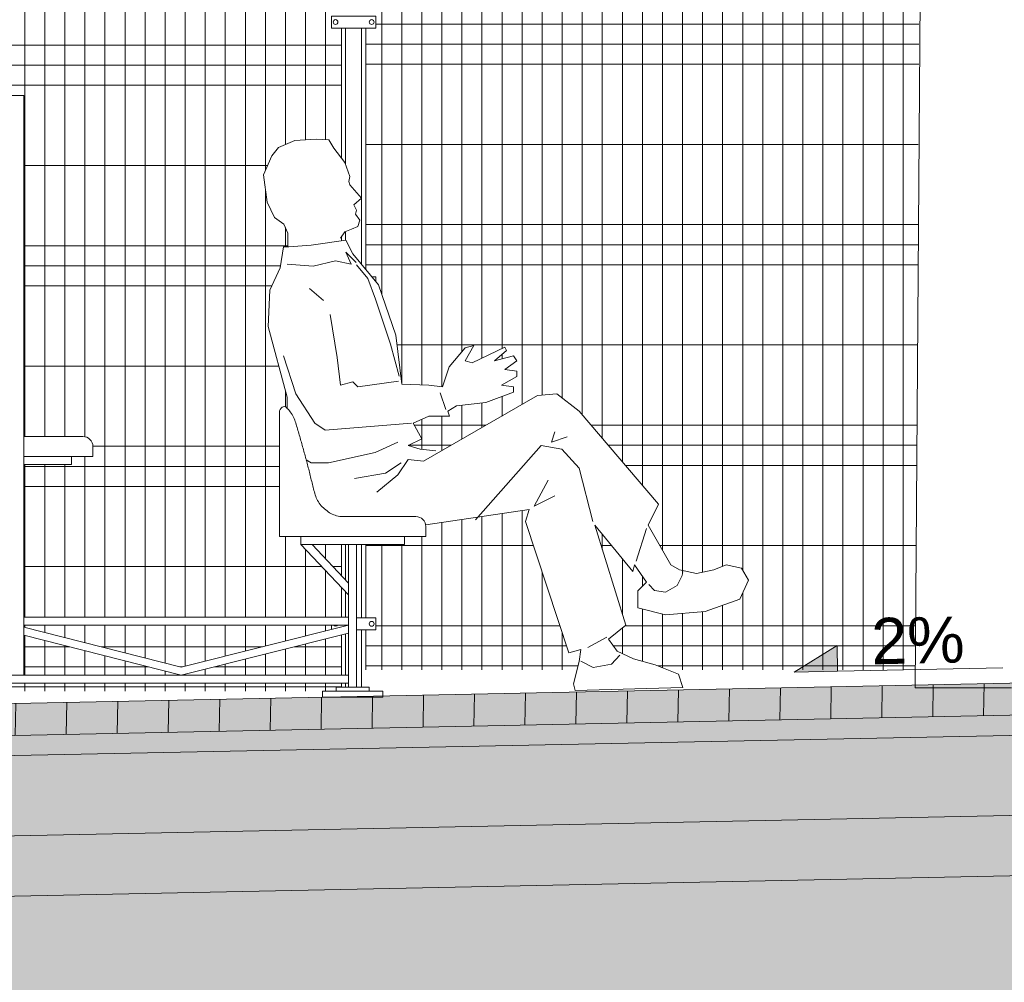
# Model space of a CAD drawing. Header units: millimetres. Extents: x 1962 to 3194, y -795 to -219.
# Tile 170 of 256: x 2485.35 to 2487.81, y -476.69 to -474.29. Entities that reach past the tile are written whole.
import ezdxf

# ---------------------------------------------------------------- set-up
doc = ezdxf.new("R2010")
doc.units = ezdxf.units.MM
doc.layers.get('0').update_dxf_attribs({"lineweight": 5})
for name, color, linetype, lineweight in [('A_boisko reflektory', 74, 'Continuous', 9), ('A_hatch nawierzchnia', 253, 'Continuous', 9), ('A_hatch przekroje', 125, 'Continuous', 9), ('A_koty wysokośc.', 53, 'Continuous', 9), ('A_ludzie', 53, 'Continuous', 9), ('A_obiekty trybuny', 126, 'Continuous', 9), ('A_ogrodzenie 2_4m', 45, 'Continuous', 9), ('A_przekrojowe', 42, 'Continuous', 9)]:
    doc.layers.add(name, color=color, linetype=linetype, lineweight=lineweight)
doc.styles.get("Standard").update_dxf_attribs({"font": 'arial.ttf'})

# ---------------------------------------------------------------- blocks, each defined once
blk = doc.blocks.new('zw$572')
at = {"layer": 'A_koty wysokośc.'}
h = blk.add_hatch(color=256, dxfattribs=at)
h.dxf.hatch_style = 1
h.paths.add_polyline_path([(0.1205, 0.0716), (0, 0), (0.1205, 0)])
blk.add_line((0.1205, 0), (0.5785, 0), dxfattribs=at)
blk.add_lwpolyline([(0.1205, 0), (0.1205, 0.0716), (0, 0), (0.1205, 0)], close=True, dxfattribs=at)
blk = doc.blocks.new('zw$5246')
at = {"layer": 'A_ogrodzenie 2_4m'}
blk.add_lwpolyline([(-0.095, 0.015), (0.015, 0.015), (0.015, -0.015), (-0.095, -0.015), (-0.095, 0.015)], dxfattribs=at)
for centre in [(-0.085, 0), (0.005, 0)]:
    blk.add_circle(centre, 0.006, dxfattribs=at)
blk = doc.blocks.new('zw$2CA')
at = {"layer": 'A_obiekty trybuny'}
for p, q in [((0.895, 0.0545), (0.895, 1.4995)), ((0.895, 1.4995), (1.755, 1.4995)), ((0.2328, 0.7138), (0.2304, 0.7108)), ((0.2353, 0.7168), (0.2328, 0.7138)), ((0.2378, 0.7197), (0.2353, 0.7168)), ((0.2404, 0.7225), (0.2378, 0.7197)), ((0.2193, 0.6906), (0.218, 0.687)), ((0.2207, 0.6942), (0.2193, 0.6906)), ((0.2223, 0.6977), (0.2207, 0.6942)), ((0.2241, 0.7011), (0.2223, 0.6977)), ((0.2261, 0.7044), (0.2241, 0.7011)), ((0.2282, 0.7076), (0.2261, 0.7044)), ((0.2304, 0.7108), (0.2282, 0.7076)), ((0.2575, 0.4), (0.2575, 0.71)), ((0.2113, 0.6647), (0.2102, 0.661)), ((0.2124, 0.6685), (0.2113, 0.6647)), ((0.2135, 0.6722), (0.2124, 0.6685)), ((0.2146, 0.6759), (0.2135, 0.6722)), ((0.2157, 0.6796), (0.2146, 0.6759)), ((0.2168, 0.6833), (0.2157, 0.6796)), ((0.218, 0.687), (0.2168, 0.6833)), ((0.2038, 0.6388), (0.2027, 0.6351)), ((0.2048, 0.6425), (0.2038, 0.6388)), ((0.2059, 0.6462), (0.2048, 0.6425)), ((0.207, 0.6499), (0.2059, 0.6462)), ((0.2081, 0.6536), (0.207, 0.6499)), ((0.2091, 0.6573), (0.2081, 0.6536)), ((0.2102, 0.661), (0.2091, 0.6573)), ((0.895, 0.6495), (0.7475, 0.6495)), ((0.1975, 0.6164), (0.1965, 0.6127)), ((0.1985, 0.6202), (0.1975, 0.6164)), ((0.1996, 0.6239), (0.1985, 0.6202)), ((0.2006, 0.6276), (0.1996, 0.6239)), ((0.2017, 0.6313), (0.2006, 0.6276)), ((0.2027, 0.6351), (0.2017, 0.6313)), ((0.7225, 0.6245), (0.7225, 0.5995)), ((0.1904, 0.5903), (0.1894, 0.5865)), ((0.1914, 0.594), (0.1904, 0.5903)), ((0.1924, 0.5978), (0.1914, 0.594)), ((0.1934, 0.6015), (0.1924, 0.5978)), ((0.1944, 0.6052), (0.1934, 0.6015)), ((0.1955, 0.609), (0.1944, 0.6052)), ((0.1965, 0.6127), (0.1955, 0.609)), ((0.7225, 0.5995), (0.895, 0.5995)), ((0.7761, 0.5795), (0.7761, 0.5995)), ((0.7761, 0.5995), (0.895, 0.5995)), ((0.1846, 0.5678), (0.1836, 0.564)), ((0.1855, 0.5715), (0.1846, 0.5678)), ((0.1865, 0.5753), (0.1855, 0.5715)), ((0.1875, 0.579), (0.1865, 0.5753)), ((0.1884, 0.5828), (0.1875, 0.579)), ((0.1894, 0.5865), (0.1884, 0.5828)), ((0.895, 0.5795), (0.7761, 0.5795)), ((0.178, 0.5415), (0.1771, 0.5377)), ((0.1789, 0.5452), (0.178, 0.5415)), ((0.1798, 0.549), (0.1789, 0.5452)), ((0.1808, 0.5528), (0.1798, 0.549)), ((0.1817, 0.5565), (0.1808, 0.5528)), ((0.1826, 0.5603), (0.1817, 0.5565)), ((0.1836, 0.564), (0.1826, 0.5603)), ((0.1724, 0.5189), (0.1714, 0.5152)), ((0.1734, 0.5227), (0.1724, 0.5189)), ((0.1743, 0.5264), (0.1734, 0.5227)), ((0.1753, 0.5302), (0.1743, 0.5264)), ((0.1762, 0.5339), (0.1753, 0.5302)), ((0.1771, 0.5377), (0.1762, 0.5339)), ((0.1639, 0.4932), (0.1622, 0.4897)), ((0.1655, 0.4968), (0.1639, 0.4932)), ((0.1669, 0.5004), (0.1655, 0.4968)), ((0.1681, 0.504), (0.1669, 0.5004)), ((0.1693, 0.5077), (0.1681, 0.504)), ((0.1704, 0.5115), (0.1693, 0.5077)), ((0.1714, 0.5152), (0.1704, 0.5115)), ((0.1419, 0.4665), (0.1389, 0.4641)), ((0.1449, 0.469), (0.1419, 0.4665)), ((0.1478, 0.4716), (0.1449, 0.469)), ((0.1506, 0.4743), (0.1478, 0.4716)), ((0.1533, 0.4771), (0.1506, 0.4743)), ((0.1558, 0.48), (0.1533, 0.4771)), ((0.1581, 0.4831), (0.1558, 0.48)), ((0.1602, 0.4864), (0.1581, 0.4831)), ((0.1622, 0.4897), (0.1602, 0.4864)), ((0.1037, 0.45), (-0.0825, 0.45)), ((0.1073, 0.4503), (0.1034, 0.45)), ((0.1111, 0.451), (0.1073, 0.4503)), ((0.1149, 0.452), (0.1111, 0.451)), ((0.1186, 0.4531), (0.1149, 0.452)), ((0.1222, 0.4544), (0.1186, 0.4531)), ((0.1258, 0.4559), (0.1222, 0.4544)), ((0.1293, 0.4576), (0.1258, 0.4559)), ((0.1326, 0.4596), (0.1293, 0.4576)), ((0.1358, 0.4617), (0.1326, 0.4596)), ((0.1389, 0.4641), (0.1358, 0.4617)), ((-0.1075, 0.425), (-0.1075, 0.4)), ((-0.1075, 0.4), (0.2575, 0.4)), ((-0.0539, 0.4), (0.2039, 0.4)), ((-0.0539, 0.38), (-0.0539, 0.4)), ((0.2039, 0.4), (0.2039, 0.38)), ((0.2039, 0.38), (-0.0539, 0.38)), ((0.065, 0.025), (0.065, 0.38)), ((0.085, 0.025), (0.085, 0.38)), ((0.2039, 0.38), (0.085, 0.255)), ((0.1763, 0.38), (0.085, 0.284)), ((0.085, 0.1995), (0.895, 0.1995)), ((0.085, 0.1795), (0.895, 0.1795)), ((0.085, 0.179), (0.5022, 0.0745)), ((0.895, 0.1743), (0.5022, 0.0745)), ((0.085, 0.159), (0.5022, 0.0545)), ((0.895, 0.1543), (0.5022, 0.0545)), ((0.085, 0.0545), (1.0256, 0.0545)), ((0.855, 0.0545), (1.755, 0.0545)), ((0.0336, 0.015), (0.0336, 0.025)), ((0.0336, 0.025), (0.1164, 0.025)), ((0.085, 0.0345), (1.0256, 0.0345)), ((0.1164, 0.015), (0.1164, 0.025)), ((0.855, 0.0345), (1.755, 0.0345)), ((0.15, 0.015), (0, 0.015)), ((0, 0.015), (0, 0)), ((0, 0), (0.15, 0)), ((0.15, 0), (0.15, 0.015))]:
    blk.add_line(p, q, dxfattribs=at)
for centre, radius, start, end in [((0.2456, 0.7158), 0.0085, 54.2228, 127.2239), ((0.2425, 0.71), 0.015, 0, 57.6287), ((0.7475, 0.6245), 0.025, 90, 180), ((-0.0825, 0.425), 0.025, 90, 180)]:
    blk.add_arc(centre, radius, start, end, dxfattribs=at)
blk = doc.blocks.new('zw$528A')
at = {"layer": 'A_boisko reflektory'}
for p, q in [((-0.12, 0), (-0.04, 11)), ((0.12, 0), (-0.12, 0))]:
    blk.add_line(p, q, dxfattribs=at)
blk = doc.blocks.new('zw$824C')
at = {"layer": 'A_hatch nawierzchnia'}
h = blk.add_hatch(color=253, dxfattribs=at)
h.dxf.hatch_style = 2
h.paths.add_polyline_path([(6.9652, 1.0597), (6.9652, 1.1297), (6.9652, 1.1397), (18.0253, 1.3644), (18.0269, 1.2844)])
at = {"layer": 'A_hatch przekroje'}
h = blk.add_hatch(dxfattribs=at)
h.set_pattern_fill('LINE', color=256, scale=0.04, angle=23.9782, style=2)
h.set_pattern_definition([(89, (0.66515, 1.3697), (-0.1269807, 0.0022165), [])])
h.paths.add_polyline_path([(6.9652, 1.0597), (6.9652, 1.1297), (6.9652, 1.1397), (18.0253, 1.3644), (18.0269, 1.2844)])
h = blk.add_hatch(dxfattribs=at)
h.set_pattern_fill('CONC', color=256, scale=0.005, angle=294.9782, style=2)
h.set_pattern_definition([(9e-13, (0.7858, 1.45098), (-2e-15, 0.127), [0, -0.127]), (9e-13, (0.78707, 1.40653), (-2e-15, 0.127), [0, -0.127]), (9e-13, (0.79088, 1.47511), (-2e-15, 0.127), [0, -0.127]), (338.1986, (0.72484, 1.435744), (0.381000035, -0.12699999), [0.0136783, -0.6702377]), (216.8699, (0.73754, 1.430664), (0.38099999, 0.254000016), [0.00635, -0.62865]), (130.6013, (0.732461, 1.426854), (0.635000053, -0.761999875), [0.0117088, -1.1591733]), (206.5651, (0.69055, 1.411614), (-0.1269999, -0.12700017), [0.00283985, -0.2811408]), (326.3099, (0.68801, 1.410344), (0.253999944, -0.12700017), [0.0045791, -0.453326]), (108.4349, (0.69182, 1.407804), (-0.1269998, 0.254000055), [0.0040161, -0.3975932]), (225, (0.77183, 1.39891), (2e-15, -0.12700004), [0.0053881, -0.17421695]), (9e-13, (0.76802, 1.3951), (0.127, 0.127), [0.00762, -0.11938]), (135, (0.77564, 1.3951), (-0.12700004, -2e-15), [0.0053881, -0.17421695]), (251.5651, (0.75659, 1.480194), (0.1269998, 0.254000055), [0.0040161, -0.3975932]), (9e-13, (0.75532, 1.47638), (0.127, 0.127), [0.00635, -0.12065]), (143.1301, (0.76167, 1.476384), (-0.38099999, 0.254000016), [0.00635, -0.62865]), (213.6901, (0.68928, 1.481464), (0.253999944, 0.12700017), [0.0045791, -0.453326]), (341.5651, (0.68547, 1.478924), (-0.254000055, 0.1269998), [0.0080322, -0.3935771]), (126.8699, (0.69309, 1.476384), (0.254000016, -0.38099999), [0.00635, -0.62865]), (9e-13, (0.72611, 1.47638), (-2e-15, 0.127), [0, -0.127]), (9e-13, (0.69182, 1.44336), (-2e-15, 0.127), [0, -0.127]), (9e-13, (0.72738, 1.39637), (-2e-15, 0.127), [0, -0.127]), (9e-13, (0.76167, 1.43574), (-2e-15, 0.127), [0, -0.127]), (9e-13, (0.72484, 1.45733), (-2e-15, 0.127), [0, -0.127]), (9e-13, (0.6969, 1.46114), (-2e-15, 0.127), [0, -0.127]), (9e-13, (0.70833, 1.45352), (-2e-15, 0.127), [0, -0.127]), (9e-13, (0.70325, 1.42304), (-2e-15, 0.127), [0, -0.127]), (9e-13, (0.67277, 1.42812), (-2e-15, 0.127), [0, -0.127]), (9e-13, (0.67404, 1.45733), (-2e-15, 0.127), [0, -0.127]), (9e-13, (0.67023, 1.48527), (-2e-15, 0.127), [0, -0.127]), (9e-13, (0.7096, 1.49035), (-2e-15, 0.127), [0, -0.127]), (9e-13, (0.73754, 1.49543), (-2e-15, 0.127), [0, -0.127]), (9e-13, (0.78199, 1.49035), (-2e-15, 0.127), [0, -0.127]), (9e-13, (0.75151, 1.45098), (-2e-15, 0.127), [0, -0.127]), (9e-13, (0.73881, 1.47384), (-2e-15, 0.127), [0, -0.127]), (9e-13, (0.74897, 1.41288), (-2e-15, 0.127), [0, -0.127]), (9e-13, (0.71087, 1.40653), (-2e-15, 0.127), [0, -0.127]), (9e-13, (0.74897, 1.3786), (-2e-15, 0.127), [0, -0.127]), (9e-13, (0.70706, 1.38621), (-2e-15, 0.127), [0, -0.127]), (9e-13, (0.66642, 1.3824), (-2e-15, 0.127), [0, -0.127]), (9e-13, (0.68166, 1.37605), (-2e-15, 0.127), [0, -0.127]), (9e-13, (0.68293, 1.39383), (-2e-15, 0.127), [0, -0.127]), (9e-13, (0.76802, 1.37351), (-2e-15, 0.127), [0, -0.127]), (9e-13, (0.78326, 1.42558), (-2e-15, 0.127), [0, -0.127]), (9e-13, (0.77691, 1.46368), (-2e-15, 0.127), [0, -0.127]), (9e-13, (0.71849, 1.37224), (-2e-15, 0.127), [0, -0.127])])
h.paths.add_polyline_path([(18.028, 1.2344), (6.9652, 1.0097), (6.9652, 0.9997), (6.7652, 0.9997), (6.7652, 1.0497), (6.9652, 1.0497), (6.9652, 1.0597), (18.0269, 1.2844)])
h = blk.add_hatch(dxfattribs=at)
h.set_pattern_fill('CONCRE', color=256, scale=0.008, angle=294.9782, style=2)
h.set_pattern_definition([(360, (4.06387, 26.4186), (0.2032, 0.2032), [0.0254, -0.1778]), (90, (4.06387, 26.4186), (-0.2032, 0.2032), [0.0254, -0.1778]), (135, (4.08927, 26.4186), (-0.2032, 6e-15), [0.035921, -0.2514472]), (360, (4.08927, 26.5329), (0.2032, 0.2032), [0.0254, -0.1778]), (45, (4.10197, 26.5202), (6e-15, 0.2032), [0.0179605, -0.2694077]), (135, (4.10197, 26.5202), (-0.2032, 6e-15), [0.0179605, -0.2694077]), (360, (4.16547, 26.5837), (0.2032, 0.2032), [0.035921, -0.167279]), (45, (4.16547, 26.5837), (6e-15, 0.2032), [0.0254, -0.2619682]), (135, (4.20139, 26.5837), (-0.2032, 6e-15), [0.0254, -0.2619682]), (90, (4.20357, 26.4694), (-0.2032, 0.2032), [0.0254, -0.1778]), (45, (4.20357, 26.4694), (6e-15, 0.2032), [0.0179605, -0.2694077]), (135, (4.21627, 26.4821), (-0.2032, 6e-15), [0.0179605, -0.2694077]), (360, (4.08927, 26.4694), (0.2032, 0.2032), [0.0127, -0.17018]), (360, (4.24167, 26.5202), (0.2032, 0.2032), [0.0127, -0.17018]), (90, (4.17817, 26.5456), (-0.2032, 0.2032), [0.0127, -0.17018]), (135, (4.20357, 26.4313), (-0.2032, 6e-15), [0.0179605, -0.2694077]), (135, (4.11467, 26.571), (-0.2032, 6e-15), [0.0179605, -0.2694077]), (45, (4.15912, 26.48527), (6e-15, 0.2032), [0.0179605, -0.2694077]), (90, (4.13372, 26.444), (-0.2032, 0.2032), [0.003175, -0.200025]), (90, (4.14325, 26.52972), (-0.2032, 0.2032), [0.003175, -0.200025]), (90, (4.2385, 26.56465), (-0.2032, 0.2032), [0.003175, -0.200025]), (90, (4.24167, 26.4567), (-0.2032, 0.2032), [0.003175, -0.200025])])
h.paths.add_polyline_path([(6.7652, 0.9997), (6.9652, 0.9997), (6.9652, 1.0097), (18.028, 1.2344), (18.0286, 1.2048), (19.2883, 1.2304), (19.2879, 1.2504), (19.7248, 1.2592), (19.6452, 1.1397), (19.6452, 1.0672), (6.8039, 0.8063), (6.7937, 0.8602), (6.7652, 0.8797)])
h = blk.add_hatch(dxfattribs=at)
h.set_pattern_fill('EARTH2', color=256, scale=0.03, angle=339.9782, style=2)
h.set_pattern_definition([(225, (4.0639, 26.90586), (-3e-14, -1.07763), [0.3429, -0.4191]), (225, (4.30634, 26.6634), (-3e-14, -1.07763), [0.3429, -0.4191]), (225, (4.2471, 26.7227), (-3e-14, -1.07763), [0.35052, -0.41148]), (225, (4.1878, 26.7819), (-3e-14, -1.07763), [0.35052, -0.41148]), (225, (4.1285, 26.8412), (-3e-14, -1.07763), [0.35052, -0.41148]), (225, (4.1285, 27.38), (-3e-14, -1.07763), [0.3429, -0.4191]), (225, (4.1878, 27.32075), (-3e-14, -1.07763), [0.3429, -0.4191]), (225, (4.2471, 27.2615), (-3e-14, -1.07763), [0.3429, -0.4191]), (225, (4.30634, 27.2022), (-3e-14, -1.07763), [0.3429, -0.4191]), (225, (4.0639, 27.4447), (-3e-14, -1.07763), [0.3429, -0.4191]), (315, (3.5466, 26.9274), (1.07763, -3e-14), [0.3429, -0.4191]), (315, (3.7945, 27.1753), (1.07763, -3e-14), [0.3429, -0.4191]), (315, (3.7298, 27.1106), (1.07763, -3e-14), [0.3429, -0.4191]), (315, (3.6705, 27.05134), (1.07763, -3e-14), [0.3429, -0.4191]), (315, (3.6113, 26.9921), (1.07763, -3e-14), [0.3429, -0.4191]), (315, (4.1501, 26.9921), (1.07763, -3e-14), [0.35052, -0.41148]), (315, (4.20935, 27.05134), (1.07763, -3e-14), [0.35052, -0.41148]), (315, (4.2686, 27.1106), (1.07763, -3e-14), [0.35052, -0.41148]), (315, (4.3333, 27.1753), (1.07763, -3e-14), [0.3429, -0.4191]), (315, (4.0908, 26.9328), (1.07763, -3e-14), [0.3429, -0.4191])])
h.paths.add_polyline_path([(-5.1257, 1.0397), (0.6852, 1.0397), (0.6852, 0.9697), (0.6252, 0.9697), (0.5852, 0.6897), (0.8052, 0.6897), (0.7994, 0.7201), (6.2252, 0.7892), (6.2252, 0.6594), (6.958, 0.6594), (19.9052, 0.9224), (19.9052, 1.0097), (19.9052, 1.0799), (22.9851, 1.0861), (22.9851, 0.3), (20.7556, 0.3), (20.2579, 0), (18.1349, 0), (17.39, 0.3712), (7.1134, 0.1624), (6.9387, 0.03), (6.0463, 0.03), (5.7404, 0.283), (4.4329, 0.2663), (0.2714, -3.1755), (-2.2356, -3.1755), (-5.1257, -0.7852)])
edge = h.paths.add_edge_path(flags=16)
edge.add_arc((19.5343, 0.7473), 0.08, 0, 360)
edge = h.paths.add_edge_path(flags=16)
edge.add_arc((-0.9821, -1.0565), 0.1, 1080, 1440)
h = blk.add_hatch(dxfattribs=at)
h.set_pattern_fill('ANSI36', color=256, scale=0.01, angle=294.9782, style=2)
h.set_pattern_definition([(45, (0.66515, 1.369704), (0.01683798, 0.06173926), [0.079375, -0.015875, 0, -0.015875])])
h.paths.add_polyline_path([(6.2252, 0.6594), (6.2252, 0.7997), (6.8052, 0.7997), (6.8039, 0.8063), (19.6452, 1.0672), (19.6452, 1.0097), (19.9052, 1.0097), (19.9052, 0.9224), (6.958, 0.6594)])
at = {"layer": 'A_ludzie', "linetype": 'ByBlock'}
for p, q in [((14.1916, 2.6773), (14.139, 2.6745)), ((14.2235, 2.6759), (14.1916, 2.6773)), ((14.2359, 2.6552), (14.2235, 2.6759)), ((14.0975, 2.6566), (14.0809, 2.6358)), ((14.139, 2.6745), (14.0975, 2.6566)), ((14.2636, 2.6192), (14.2359, 2.6552)), ((14.0809, 2.6358), (14.0602, 2.5888)), ((14.2761, 2.5847), (14.2636, 2.6192)), ((14.0602, 2.5888), (14.0698, 2.521)), ((14.2733, 2.5722), (14.2761, 2.5847)), ((14.2761, 2.5639), (14.2733, 2.5722)), ((14.3051, 2.5307), (14.2761, 2.5639)), ((14.2858, 2.5141), (14.3051, 2.5307)), ((14.0698, 2.521), (14.0878, 2.4823)), ((14.2927, 2.5003), (14.2858, 2.5141)), ((14.0878, 2.4823), (14.1114, 2.4657)), ((14.2899, 2.4906), (14.2927, 2.5003)), ((14.301, 2.4754), (14.2899, 2.4906)), ((14.1114, 2.4657), (14.1211, 2.4436)), ((14.2802, 2.4533), (14.2955, 2.4602)), ((14.2955, 2.4602), (14.301, 2.4754)), ((14.1211, 2.4436), (14.1211, 2.4089)), ((14.2525, 2.4311), (14.2636, 2.4464)), ((14.2636, 2.4464), (14.2802, 2.4533)), ((14.1107, 2.4089), (14.102, 2.3572)), ((14.1236, 2.4089), (14.1107, 2.4089)), ((14.1796, 2.4132), (14.1236, 2.4089)), ((14.2658, 2.4261), (14.1796, 2.4132)), ((14.283, 2.3917), (14.2658, 2.4261)), ((14.2658, 2.396), (14.2916, 2.3702)), ((14.2787, 2.3659), (14.2658, 2.396)), ((14.3476, 2.3142), (14.283, 2.3917)), ((14.102, 2.3572), (14.0762, 2.3013)), ((14.1193, 2.3659), (14.1839, 2.3615)), ((14.1839, 2.3615), (14.2399, 2.3745)), ((14.2399, 2.3745), (14.2787, 2.3659)), ((14.2927, 2.3648), (14.3207, 2.3303)), ((14.3207, 2.3303), (14.3401, 2.2787)), ((14.3907, 2.1894), (14.3476, 2.3142)), ((14.0762, 2.3013), (14.0719, 2.2109)), ((14.2098, 2.2755), (14.1753, 2.3056)), ((14.3401, 2.2787), (14.3767, 2.1668)), ((14.2442, 2.1334), (14.227, 2.241)), ((14.0719, 2.2109), (14.1193, 2.0344)), ((14.4056, 2.0671), (14.3907, 2.1894)), ((14.3767, 2.1668), (14.3983, 2.0871)), ((14.5631, 2.1248), (14.5846, 2.1635)), ((14.5846, 2.1635), (14.5631, 2.1579)), ((14.1408, 2.043), (14.1107, 2.1377)), ((14.5631, 2.1579), (14.523, 2.1102)), ((14.6621, 2.1592), (14.5803, 2.1205)), ((14.6363, 2.1248), (14.6665, 2.1506)), ((14.6837, 2.1377), (14.6363, 2.1248)), ((14.6665, 2.1506), (14.6621, 2.1592)), ((14.6923, 2.1248), (14.6837, 2.1377)), ((14.2528, 2.0645), (14.2442, 2.1334)), ((14.5803, 2.1205), (14.5631, 2.1248)), ((14.6621, 2.1033), (14.6923, 2.1248)), ((14.523, 2.1102), (14.507, 2.0602)), ((14.6923, 2.099), (14.6621, 2.1033)), ((14.6923, 2.086), (14.6923, 2.099)), ((14.283, 2.0731), (14.2528, 2.0645)), ((14.2959, 2.0602), (14.283, 2.0731)), ((14.397, 2.0745), (14.2959, 2.0602)), ((14.4726, 2.0645), (14.4056, 2.0671)), ((14.507, 2.0602), (14.4726, 2.0645)), ((14.6535, 2.0645), (14.6923, 2.086)), ((14.6837, 2.0602), (14.6535, 2.0645)), ((14.1882, 1.9698), (14.1408, 2.043)), ((14.744, 2.0387), (14.4596, 1.8751)), ((14.5152, 2.0038), (14.5012, 2.0457)), ((14.6148, 2.0215), (14.6837, 2.0473)), ((14.6837, 2.0473), (14.6837, 2.0602)), ((14.7914, 2.043), (14.744, 2.0387)), ((14.8474, 1.9999), (14.7914, 2.043)), ((14.1193, 2.0344), (14.1193, 2.0072)), ((14.5415, 2.0129), (14.6148, 2.0215)), ((14.52, 1.9999), (14.5415, 2.0129)), ((14.5243, 1.987), (14.52, 1.9999)), ((15.0456, 1.7675), (14.8474, 1.9999)), ((14.2141, 1.9526), (14.1882, 1.9698)), ((14.4295, 1.9698), (14.2141, 1.9526)), ((14.4338, 1.9698), (14.4726, 1.987)), ((14.4553, 1.9311), (14.4338, 1.9698)), ((14.4726, 1.987), (14.5243, 1.987)), ((14.7785, 1.9225), (14.7871, 1.9483)), ((14.339, 1.8966), (14.395, 1.9225)), ((14.4209, 1.9138), (14.4553, 1.9311)), ((14.8173, 1.9354), (14.7785, 1.9225)), ((14.2227, 1.8708), (14.339, 1.8966)), ((14.451, 1.9052), (14.4209, 1.9138)), ((14.4898, 1.9009), (14.451, 1.9052)), ((14.5889, 1.7287), (14.7526, 1.9138)), ((14.7526, 1.9138), (14.8043, 1.9052)), ((14.8043, 1.9052), (14.8474, 1.8579)), ((14.1669, 1.8784), (14.1796, 1.8708)), ((14.1796, 1.8708), (14.2227, 1.8708)), ((14.4036, 1.8708), (14.3649, 1.845)), ((14.4209, 1.8794), (14.395, 1.8407)), ((14.4596, 1.8751), (14.4209, 1.8794)), ((14.3649, 1.845), (14.2873, 1.8321)), ((14.8474, 1.8579), (14.8819, 1.7244)), ((14.395, 1.8407), (14.3433, 1.7976)), ((14.7699, 1.8278), (14.7354, 1.7632)), ((14.7354, 1.7632), (14.7871, 1.789)), ((15.0198, 1.7158), (15.0456, 1.7675)), ((14.4648, 1.7162), (14.7225, 1.7546)), ((14.7225, 1.7546), (14.7139, 1.7244)), ((14.7139, 1.7244), (14.8216, 1.3973)), ((14.8862, 1.7158), (14.981, 1.5996)), ((14.9637, 1.4661), (14.8862, 1.7158)), ((14.9896, 1.6254), (15.0154, 1.7072)), ((15.0758, 1.6168), (15.0198, 1.7158)), ((14.981, 1.5996), (14.9853, 1.6168)), ((14.9853, 1.6168), (15.0154, 1.5738)), ((15.0973, 1.6039), (15.0758, 1.6168)), ((15.1404, 1.5953), (15.0973, 1.6039)), ((15.1039, 1.59), (15.106, 1.6003)), ((15.1835, 1.6039), (15.1404, 1.5953)), ((15.2136, 1.6168), (15.1835, 1.6039)), ((15.2524, 1.6082), (15.2136, 1.6168)), ((15.2696, 1.5781), (15.2524, 1.6082)), ((15.0154, 1.5738), (14.9939, 1.5522)), ((15.0915, 1.5651), (15.1039, 1.59)), ((15.2481, 1.5307), (15.2696, 1.5781)), ((14.9939, 1.5522), (14.9939, 1.5092)), ((15.0211, 1.5672), (15.0356, 1.5527)), ((15.0356, 1.5527), (15.0625, 1.5486)), ((15.0625, 1.5486), (15.0915, 1.5651)), ((15.1619, 1.5006), (15.2481, 1.5307)), ((14.9939, 1.5092), (15.0628, 1.492)), ((15.0628, 1.492), (15.1619, 1.5006)), ((14.9207, 1.4317), (14.9637, 1.4661)), ((14.869, 1.4102), (14.9164, 1.436)), ((14.9422, 1.4016), (14.9207, 1.4317)), ((14.8216, 1.3973), (14.8517, 1.4059)), ((14.8517, 1.4059), (14.8474, 1.3757)), ((14.9827, 1.382), (14.9422, 1.4016)), ((14.8474, 1.3757), (14.8335, 1.3203)), ((14.8513, 1.3768), (14.8823, 1.3603)), ((14.9279, 1.3686), (14.9486, 1.3913)), ((15.037, 1.3671), (14.9827, 1.382)), ((14.8823, 1.3603), (14.9279, 1.3686)), ((15.0949, 1.3437), (15.037, 1.3671)), ((15.1059, 1.3112), (15.0949, 1.3437)), ((14.8335, 1.3203), (14.8378, 1.3031)), ((14.8378, 1.3031), (15.1059, 1.3112))]:
    blk.add_line(p, q, dxfattribs=at)
at = {"layer": 'A_ogrodzenie 2_4m'}
for p, q in [((14.3552, 2.2924), (14.3552, 3.7846)), ((14.4052, 2.0711), (14.4052, 3.7846)), ((14.4552, 2.0652), (14.4552, 3.7846)), ((14.5052, 2.0604), (14.5052, 3.7846)), ((14.5552, 2.1484), (14.5552, 3.7846)), ((14.6052, 2.1322), (14.6052, 3.7846)), ((14.6552, 2.1559), (14.6552, 3.7846)), ((14.7052, 2.0163), (14.7052, 3.7846)), ((14.7552, 2.0397), (14.7552, 3.7846)), ((14.8052, 2.0324), (14.8052, 3.7846)), ((14.8552, 1.9909), (14.8552, 3.7846)), ((14.9052, 1.9322), (14.9052, 3.7846)), ((14.9552, 1.8736), (14.9552, 3.7846)), ((15.0052, 1.8149), (15.0052, 3.7846)), ((15.0552, 1.6533), (15.0552, 3.7846)), ((15.1052, 1.5961), (15.1052, 3.7846)), ((15.1552, 1.5982), (15.1552, 3.7846)), ((15.2052, 1.6132), (15.2052, 3.7846)), ((15.2552, 1.6034), (15.2552, 3.7846)), ((15.3052, 1.3546), (15.3052, 3.7846)), ((15.3552, 1.3546), (15.3552, 3.7846)), ((15.4052, 1.3546), (15.4052, 3.7846)), ((15.4552, 1.3546), (15.4552, 3.7846)), ((15.5052, 1.3546), (15.5052, 3.7846)), ((15.5552, 1.3546), (15.5552, 3.7846)), ((15.6052, 1.3546), (15.6052, 3.7846)), ((15.6552, 1.3546), (15.6552, 3.7846)), ((13.4652, 1.9364), (13.4652, 3.7321)), ((13.5152, 1.9364), (13.5152, 3.7321)), ((13.5652, 1.9364), (13.5652, 3.7321)), ((13.6152, 1.9359), (13.6152, 3.7321)), ((13.6652, 1.4864), (13.6652, 3.7321)), ((13.7152, 1.4864), (13.7152, 3.7321)), ((13.7652, 1.4864), (13.7652, 3.7321)), ((13.8152, 1.4864), (13.8152, 3.7321)), ((13.8652, 1.4864), (13.8652, 3.7321)), ((13.9152, 1.4864), (13.9152, 3.7321)), ((13.9652, 1.4864), (13.9652, 3.7321)), ((14.0152, 1.4864), (14.0152, 3.7321)), ((14.0652, 2.6001), (14.0652, 3.7321)), ((14.1152, 2.6642), (14.1152, 3.7321)), ((14.1652, 2.6759), (14.1652, 3.7321)), ((14.2152, 2.6763), (14.2152, 3.7321)), ((14.2552, 2.6302), (14.2552, 2.9546)), ((14.3152, 2.3531), (14.3152, 2.9546)), ((14.3402, 2.9646), (15.6946, 2.9646)), ((12.6027, 2.9121), (14.2552, 2.9121)), ((14.3152, 2.9146), (15.6943, 2.9146)), ((12.6027, 2.8621), (14.2552, 2.8621)), ((14.3152, 2.8646), (15.694, 2.8646)), ((12.6027, 2.8121), (14.2552, 2.8121)), ((14.3152, 2.6646), (15.6929, 2.6646)), ((13.4627, 2.6121), (14.0704, 2.6121)), ((14.0652, 1.4864), (14.0652, 2.5538)), ((14.1152, 2.4089), (14.1152, 2.4571)), ((14.3152, 2.4646), (15.6918, 2.4646)), ((14.2552, 2.4245), (14.2552, 2.4347)), ((13.4627, 2.4121), (14.1211, 2.4121)), ((14.3152, 2.4146), (15.6915, 2.4146)), ((13.4627, 2.3621), (14.1029, 2.3621)), ((14.3152, 2.3646), (15.6912, 2.3646)), ((13.4627, 2.3121), (14.0812, 2.3121)), ((14.3937, 2.1646), (15.69, 2.1646)), ((14.6552, 2.1299), (14.6552, 2.1409)), ((13.4627, 2.1121), (14.0984, 2.1121)), ((14.6552, 2.0643), (14.6552, 2.0654)), ((14.1152, 2.0106), (14.1152, 2.0498)), ((14.5552, 1.93), (14.5552, 2.0145)), ((14.6052, 1.9588), (14.6052, 2.0203)), ((14.6552, 1.9876), (14.6552, 2.0366)), ((14.4367, 1.9646), (14.6151, 1.9646)), ((14.4552, 1.9048), (14.4552, 1.9793)), ((14.5052, 1.9013), (14.5052, 1.987)), ((14.8776, 1.9646), (15.6889, 1.9646)), ((13.6351, 1.9121), (14.1002, 1.9121)), ((14.4223, 1.9146), (14.5282, 1.9146)), ((14.9202, 1.9146), (15.6886, 1.9146)), ((13.4652, 1.4864), (13.4652, 1.8664)), ((13.5152, 1.4864), (13.5152, 1.8664)), ((13.5652, 1.4864), (13.5652, 1.8664)), ((13.6152, 1.4864), (13.6152, 1.8864)), ((13.4627, 1.8621), (14.1002, 1.8621)), ((14.9628, 1.8646), (15.6883, 1.8646)), ((13.4627, 1.8121), (14.1002, 1.8121)), ((14.6552, 1.3546), (14.6552, 1.7445)), ((14.7052, 1.3546), (14.7052, 1.752)), ((14.5052, 1.3546), (14.5052, 1.7222)), ((14.5552, 1.3546), (14.5552, 1.7296)), ((14.6052, 1.3546), (14.6052, 1.7371)), ((14.1152, 1.4864), (14.1152, 1.6869)), ((14.4552, 1.3546), (14.4552, 1.6869)), ((14.9052, 1.6548), (14.9052, 1.6926)), ((14.1652, 1.4864), (14.1652, 1.6549)), ((14.2152, 1.6313), (14.2152, 1.6669)), ((14.2552, 1.5893), (14.2552, 1.6669)), ((14.3152, 1.4846), (14.3152, 1.6669)), ((14.3152, 1.6646), (14.7336, 1.6646)), ((14.3552, 1.3546), (14.3552, 1.6669)), ((14.4052, 1.3546), (14.4052, 1.6669)), ((14.9021, 1.6646), (14.928, 1.6646)), ((15.0488, 1.6646), (15.6872, 1.6646)), ((14.9552, 1.4938), (14.9552, 1.6313)), ((13.4627, 1.6121), (14.2058, 1.6121)), ((14.2152, 1.4864), (14.2152, 1.6023)), ((14.2334, 1.6121), (14.2552, 1.6121)), ((14.7552, 1.3546), (14.7552, 1.599)), ((15.0052, 1.5635), (15.0052, 1.5885)), ((14.2552, 1.4864), (14.2552, 1.5603)), ((15.2552, 1.3546), (15.2552, 1.5462)), ((15.0052, 1.3758), (15.0052, 1.5064)), ((15.1552, 1.3546), (15.1552, 1.5)), ((15.2052, 1.3546), (15.2052, 1.5157)), ((15.0552, 1.3598), (15.0552, 1.4939)), ((15.1052, 1.3546), (15.1052, 1.4957)), ((13.4652, 1.4605), (13.4652, 1.4664)), ((13.5152, 1.4478), (13.5152, 1.4664)), ((13.5652, 1.4351), (13.5652, 1.4664)), ((13.6152, 1.4224), (13.6152, 1.4664)), ((13.6652, 1.4097), (13.6652, 1.4664)), ((13.7152, 1.397), (13.7152, 1.4664)), ((13.7652, 1.3843), (13.7652, 1.4664)), ((13.8152, 1.3716), (13.8152, 1.4664)), ((13.8652, 1.3638), (13.8652, 1.4664)), ((13.9152, 1.3763), (13.9152, 1.4664)), ((13.9652, 1.3889), (13.9652, 1.4664)), ((14.0152, 1.4014), (14.0152, 1.4664)), ((14.0652, 1.4139), (14.0652, 1.4664)), ((14.1152, 1.4264), (14.1152, 1.4664)), ((14.1652, 1.439), (14.1652, 1.4664)), ((14.2152, 1.4515), (14.2152, 1.4664)), ((14.3152, 1.3546), (14.3152, 1.4546)), ((14.3402, 1.4646), (14.7994, 1.4646)), ((14.9552, 1.3953), (14.9552, 1.4593)), ((14.9617, 1.4646), (15.686, 1.4646)), ((13.4652, 1.3414), (13.4652, 1.4405)), ((13.5152, 1.3414), (13.5152, 1.4278)), ((14.2152, 1.3414), (14.2152, 1.4315)), ((14.2552, 1.3414), (14.2552, 1.4415)), ((14.8052, 1.3546), (14.8052, 1.4471)), ((13.4627, 1.4121), (13.577, 1.4121)), ((13.5652, 1.3414), (13.5652, 1.4151)), ((13.6152, 1.3414), (13.6152, 1.4024)), ((13.6557, 1.4121), (14.058, 1.4121)), ((14.1152, 1.3414), (14.1152, 1.4064)), ((14.1379, 1.4121), (14.2552, 1.4121)), ((14.1652, 1.3414), (14.1652, 1.419)), ((14.3152, 1.4146), (14.8159, 1.4146)), ((14.9329, 1.4146), (15.6858, 1.4146)), ((13.6652, 1.3414), (13.6652, 1.3897)), ((13.7152, 1.3414), (13.7152, 1.377)), ((14.0152, 1.3414), (14.0152, 1.3814)), ((14.0652, 1.3414), (14.0652, 1.3939)), ((13.4627, 1.3621), (13.7738, 1.3621)), ((13.7652, 1.3414), (13.7652, 1.3643)), ((13.8152, 1.3414), (13.8152, 1.3516)), ((13.8525, 1.3621), (13.8584, 1.3621)), ((13.9152, 1.3414), (13.9152, 1.3563)), ((13.9383, 1.3621), (14.2552, 1.3621)), ((13.9652, 1.3414), (13.9652, 1.3689)), ((14.3152, 1.3646), (14.8446, 1.3646)), ((15.0434, 1.3646), (15.6855, 1.3646)), ((13.8652, 1.3414), (13.8652, 1.3438)), ((12.6027, 1.3121), (14.2552, 1.3121)), ((13.4652, 1.3021), (13.4652, 1.3214)), ((13.5152, 1.3021), (13.5152, 1.3214)), ((13.5652, 1.3021), (13.5652, 1.3214)), ((13.6152, 1.3021), (13.6152, 1.3214)), ((13.6652, 1.3021), (13.6652, 1.3214)), ((13.7152, 1.3021), (13.7152, 1.3214)), ((13.7652, 1.3021), (13.7652, 1.3214)), ((13.8152, 1.3021), (13.8152, 1.3214)), ((13.8652, 1.3021), (13.8652, 1.3214)), ((13.9152, 1.3021), (13.9152, 1.3214)), ((13.9652, 1.3021), (13.9652, 1.3214)), ((14.0152, 1.3021), (14.0152, 1.3214)), ((14.0652, 1.3021), (14.0652, 1.3214)), ((14.1152, 1.3021), (14.1152, 1.3214)), ((14.1652, 1.3021), (14.1652, 1.3214)), ((14.2152, 1.3021), (14.2152, 1.3214)), ((14.2552, 1.3119), (14.2552, 1.3214))]:
    blk.add_line(p, q, dxfattribs=at)
for points in [[(14.2652, 2.9546), (14.2652, 2.615)], [(14.3052, 2.3651), (14.3052, 2.9546)], [(14.2652, 2.447), (14.2652, 2.426)], [(14.3402, 2.3232), (14.3402, 2.3346), (14.3307, 2.3346)], [(14.2652, 1.6669), (14.2652, 1.5788)], [(14.3052, 1.4846), (14.3052, 1.6669)], [(14.2652, 1.5498), (14.2652, 1.4864)], [(14.2927, 1.4846), (14.3402, 1.4846), (14.3402, 1.4546), (14.2927, 1.4546)], [(14.2302, 1.4552), (14.2302, 1.4664)], [(14.3052, 1.3119), (14.3052, 1.4546)], [(14.2652, 1.444), (14.2652, 1.3414)], [(14.2652, 1.3214), (14.2652, 1.3119)]]:
    blk.add_lwpolyline(points, dxfattribs=at)
blk.add_circle((14.3302, 1.4696), 0.006, dxfattribs=at)
blk.add_arc((14.2402, 1.4696), 0.006, 211.9258, 328.0742, dxfattribs=at)
at = {"layer": 'A_przekrojowe'}
for p, q in [((18.0253, 1.3644), (6.9652, 1.1397)), ((18.0269, 1.2844), (6.9652, 1.0597)), ((18.028, 1.2344), (6.9652, 1.0097)), ((19.6452, 1.0672), (6.8039, 0.8063)), ((19.9052, 0.9224), (6.958, 0.6594))]:
    blk.add_line(p, q, dxfattribs=at)
at = {"layer": 'A_boisko reflektory'}
blk.add_blockref('zw$528A', (15.8052, 1.3096), dxfattribs=at)
at = {"layer": 'A_koty wysokośc.', "xscale": 0.8999999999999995, "yscale": 0.8999999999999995, "zscale": 0.8999999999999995, "rotation": 1.164050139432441}
blk.add_blockref('zw$572', (15.3832, 1.349), dxfattribs=at)
at = {"layer": 'A_obiekty trybuny', "xscale": -1}
blk.add_blockref('zw$2CA', (14.3577, 1.2869), dxfattribs=at)
at = {"layer": 'A_ogrodzenie 2_4m'}
blk.add_blockref('zw$5246', (14.3252, 2.9696), dxfattribs=at)
at = {"layer": 'A_koty wysokośc.', "insert": (15.5757, 1.4256), "char_height": 0.1152, "width": 0.742757, "attachment_point": 4, "rotation": 1.1641}
blk.add_mtext('2%', dxfattribs=at)

msp = doc.modelspace()

# ---------------------------------------------------------------- block references
at = {"rotation": 2.994810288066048e-11}
msp.add_blockref('zw$824C', (2471.8993, -477.265), dxfattribs=at)

doc.saveas('drawing.dxf')
